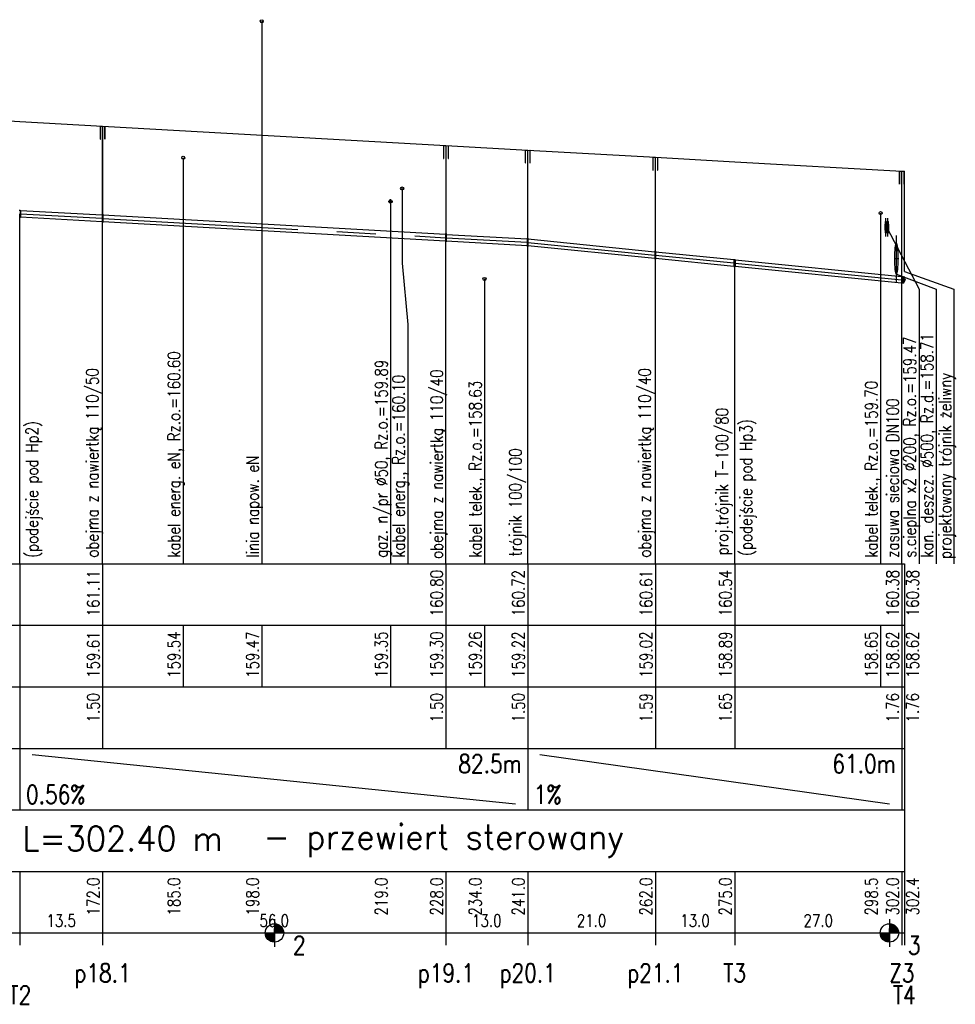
# Model space of a CAD drawing. Extents: x 0 to 7432618, y -40 to 5712028.
# Tile 141 of 165: x 7432163 to 7432315, y 5711554 to 5711714. Entities that reach past the tile are written whole.
import ezdxf
from ezdxf.enums import TextEntityAlignment as Align

# ---------------------------------------------------------------- set-up
doc = ezdxf.new("R2010")
doc.units = 0
doc.header["$MEASUREMENT"] = 0
doc.linetypes.add('CENTER', pattern=[50.8, 31.75, -6.35, 6.35, -6.35])
for name, color, linetype in [('LICZBY', 7, 'Continuous'), ('LINIE_ODN', 7, 'Continuous'), ('LINIE_OPISOWE', 7, 'Continuous'), ('LINIE_TABELI', 7, 'Continuous'), ('ODCINKI', 5, 'Continuous'), ('OPIS_ARM', 7, 'Continuous'), ('OPIS_PZ', 7, 'Continuous'), ('OPIS_UZBR_N', 8, 'Continuous'), ('OPIS_UZBR_P', 7, 'Continuous'), ('OSIE', 7, 'CENTER'), ('rysunek', 7, 'Continuous'), ('TER_ISTN', 8, 'Continuous'), ('UZBR_NADZ', 7, 'Continuous'), ('UZBR_PODZ', 7, 'Continuous'), ('WEZLY', 5, 'Continuous')]:
    doc.layers.add(name, color=color, linetype=linetype)
doc.layers.add('rura PRE', color=7, linetype='Continuous', lineweight=30, true_color=0x000000)
doc.styles.add('STYL13', font='SIMPLEX.SHX', dxfattribs={"width": 0.8})
doc.styles.add('STYL15', font='SIMPLEX.SHX', dxfattribs={"width": 0.8})
doc.styles.add('STYL16', font='SIMPLEX.SHX', dxfattribs={"width": 0.8})
doc.styles.add('STYL19', font='SIMPLEX.SHX', dxfattribs={"width": 0.8})
doc.styles.add('STYL2', font='SIMPLEX.SHX', dxfattribs={"width": 0.8})
doc.styles.add('STYL3', font='SIMPLEX.SHX', dxfattribs={"width": 0.8})
doc.styles.add('STYL4', font='SIMPLEX.SHX', dxfattribs={"width": 0.8})
doc.styles.add('STYL5', font='SIMPLEX.SHX', dxfattribs={"width": 0.8})
doc.styles.add('STYL6', font='SIMPLEX.SHX', dxfattribs={"width": 0.8})
doc.styles.add('STYL7', font='SIMPLEX.SHX', dxfattribs={"width": 0.8})

msp = doc.modelspace()

# ---------------------------------------------------------------- linework, layer by layer
at = {"layer": 'LICZBY'}
for p, q in [((7432203.16, 5711564.76), (7432204.84, 5711567.24)), ((7432203.25, 5711564.7), (7432204.75, 5711567.3)), ((7432203.34, 5711564.65), (7432204.66, 5711567.35)), ((7432203.44, 5711564.61), (7432204.56, 5711567.39)), ((7432203.54, 5711564.57), (7432204.46, 5711567.43)), ((7432203.64, 5711564.54), (7432204.36, 5711567.46)), ((7432203.74, 5711564.52), (7432204.26, 5711567.48)), ((7432203.84, 5711564.51), (7432204.16, 5711567.49)), ((7432203.95, 5711564.5), (7432204.05, 5711567.5)), ((7432204, 5711568.25), (7432204, 5711563.75)), ((7432303.16, 5711564.76), (7432304.84, 5711567.24)), ((7432303.25, 5711564.7), (7432304.75, 5711567.3)), ((7432303.34, 5711564.65), (7432304.66, 5711567.35)), ((7432303.44, 5711564.61), (7432304.56, 5711567.39)), ((7432303.54, 5711564.57), (7432304.46, 5711567.43)), ((7432303.64, 5711564.54), (7432304.36, 5711567.46)), ((7432303.74, 5711564.52), (7432304.26, 5711567.48)), ((7432303.84, 5711564.51), (7432304.16, 5711567.49)), ((7432303.95, 5711564.5), (7432304.05, 5711567.5)), ((7432304, 5711568.25), (7432304, 5711563.75)), ((7432201.75, 5711566), (7432206.25, 5711566)), ((7432202.5, 5711565.89), (7432205.5, 5711566.11)), ((7432202.51, 5711565.79), (7432205.49, 5711566.21)), ((7432202.53, 5711565.69), (7432205.47, 5711566.31)), ((7432202.56, 5711565.59), (7432205.44, 5711566.41)), ((7432202.59, 5711565.49), (7432205.41, 5711566.51)), ((7432202.63, 5711565.39), (7432205.37, 5711566.61)), ((7432202.68, 5711565.3), (7432205.32, 5711566.7)), ((7432202.73, 5711565.21), (7432205.27, 5711566.79)), ((7432202.79, 5711565.12), (7432205.21, 5711566.88)), ((7432202.85, 5711565.04), (7432205.15, 5711566.96)), ((7432202.92, 5711564.96), (7432205.08, 5711567.04)), ((7432203, 5711564.88), (7432205, 5711567.12)), ((7432203.08, 5711564.82), (7432204.92, 5711567.18)), ((7432301.75, 5711566), (7432306.25, 5711566)), ((7432302.5, 5711565.89), (7432305.5, 5711566.11)), ((7432302.51, 5711565.79), (7432305.49, 5711566.21)), ((7432302.53, 5711565.69), (7432305.47, 5711566.31)), ((7432302.56, 5711565.59), (7432305.44, 5711566.41)), ((7432302.59, 5711565.49), (7432305.41, 5711566.51)), ((7432302.63, 5711565.39), (7432305.37, 5711566.61)), ((7432302.68, 5711565.3), (7432305.32, 5711566.7)), ((7432302.73, 5711565.21), (7432305.27, 5711566.79)), ((7432302.79, 5711565.12), (7432305.21, 5711566.88)), ((7432302.85, 5711565.04), (7432305.15, 5711566.96)), ((7432302.92, 5711564.96), (7432305.08, 5711567.04)), ((7432303, 5711564.88), (7432305, 5711567.12)), ((7432303.08, 5711564.82), (7432304.92, 5711567.18))]:
    msp.add_line(p, q, dxfattribs=at)
for centre in [(7432204, 5711566), (7432304, 5711566)]:
    msp.add_circle(centre, 1.5, dxfattribs=at)
at = {"layer": 'LINIE_ODN'}
for points in [[(7432306.42, 5711673.5), (7432306.42, 5711689.8)], [(7432162.59, 5711626), (7432162.59, 5711682.9)], [(7432176.04, 5711626), (7432176.04, 5711682.14)], [(7432231.88, 5711626), (7432231.88, 5711679)], [(7432245.17, 5711626), (7432245.17, 5711678.25)], [(7432265.93, 5711626), (7432265.93, 5711676.17)], [(7432278.83, 5711626), (7432278.83, 5711674.88)], [(7432306.01, 5711626), (7432306.01, 5711672.17)]]:
    msp.add_lwpolyline(points, dxfattribs=at)
at = {"layer": 'LINIE_OPISOWE'}
for p, q in [((7432201.93, 5711714.18), (7432201.93, 5711626)), ((7432189.16, 5711692), (7432189.16, 5711626)), ((7432222.87, 5711684.9), (7432222.87, 5711626)), ((7432302.57, 5711683), (7432302.57, 5711626)), ((7432238.15, 5711672.3), (7432238.15, 5711626))]:
    msp.add_line(p, q, dxfattribs=at)
for points in [[(7432224.76, 5711687), (7432224.76, 5711674.88), (7432225.67, 5711664.88), (7432225.67, 5711626)], [(7432303.57, 5711680.7), (7432303.57, 5711680.64), (7432308.81, 5711670.64), (7432308.81, 5711626)], [(7432305.12, 5711673.1), (7432305.12, 5711673.1), (7432311.61, 5711670.64), (7432311.61, 5711626)], [(7432306.42, 5711673.5), (7432306.42, 5711673.5), (7432314.49, 5711670.64), (7432314.49, 5711626)]]:
    msp.add_lwpolyline(points, dxfattribs=at)
at = {"layer": 'LINIE_TABELI'}
for p, q in [((7432004, 5711626), (7432306.42, 5711626)), ((7432162.59, 5711626), (7432162.59, 5711596)), ((7432176.04, 5711626), (7432176.04, 5711596)), ((7432231.88, 5711626), (7432231.88, 5711596)), ((7432245.17, 5711626), (7432245.17, 5711596)), ((7432265.93, 5711626), (7432265.93, 5711596)), ((7432278.83, 5711626), (7432278.83, 5711596)), ((7432306.01, 5711626), (7432306.01, 5711596)), ((7432306.42, 5711626), (7432306.42, 5711566)), ((7432306.42, 5711626), (7432306.42, 5711596)), ((7432004, 5711616), (7432306.42, 5711616)), ((7432189.16, 5711616), (7432189.16, 5711606)), ((7432201.93, 5711616), (7432201.93, 5711606)), ((7432222.87, 5711616), (7432222.87, 5711606)), ((7432238.15, 5711616), (7432238.15, 5711606)), ((7432302.57, 5711616), (7432302.57, 5711606)), ((7432004, 5711606), (7432306.42, 5711606)), ((7432004, 5711596), (7432306.42, 5711596)), ((7432162.59, 5711596), (7432162.59, 5711586)), ((7432162.59, 5711596), (7432162.59, 5711586)), ((7432245.17, 5711596), (7432245.17, 5711586)), ((7432245.17, 5711596), (7432245.17, 5711586)), ((7432306.01, 5711596), (7432306.01, 5711586)), ((7432164.59, 5711595), (7432243.17, 5711587)), ((7432247.17, 5711595), (7432304.01, 5711587)), ((7432004, 5711586), (7432306.42, 5711586)), ((7432306.42, 5711586), (7432306.42, 5711576)), ((7432004, 5711576), (7432306.42, 5711576)), ((7432162.59, 5711576), (7432162.59, 5711564)), ((7432176.04, 5711576), (7432176.04, 5711564)), ((7432231.88, 5711576), (7432231.88, 5711564)), ((7432245.17, 5711576), (7432245.17, 5711564)), ((7432265.93, 5711576), (7432265.93, 5711564)), ((7432278.83, 5711576), (7432278.83, 5711564)), ((7432306.01, 5711576), (7432306.01, 5711564)), ((7432306.42, 5711576), (7432306.42, 5711564)), ((7432004, 5711566), (7432306.42, 5711566))]:
    msp.add_line(p, q, dxfattribs=at)
at = {"layer": 'ODCINKI'}
for p, q in [((7432162.7, 5711683.44), (7432175.98, 5711682.7)), ((7432162.7, 5711683.44), (7432162.7, 5711682.34)), ((7432175.98, 5711682.7), (7432175.98, 5711681.6)), ((7432176.09, 5711682.69), (7432231.82, 5711679.55)), ((7432176.09, 5711682.69), (7432176.09, 5711681.59)), ((7432175.98, 5711681.6), (7432162.7, 5711682.34)), ((7432231.82, 5711678.45), (7432176.09, 5711681.59)), ((7432231.82, 5711679.55), (7432231.82, 5711678.45)), ((7432231.93, 5711679.54), (7432245.11, 5711678.8)), ((7432231.93, 5711679.54), (7432231.93, 5711678.45)), ((7432245.11, 5711677.7), (7432231.93, 5711678.45)), ((7432245.11, 5711678.8), (7432245.11, 5711677.7)), ((7432245.22, 5711678.79), (7432265.87, 5711676.73)), ((7432245.22, 5711678.79), (7432245.22, 5711677.69)), ((7432265.87, 5711675.63), (7432245.22, 5711677.69)), ((7432265.87, 5711676.73), (7432265.87, 5711675.63)), ((7432265.98, 5711676.72), (7432278.71, 5711675.45)), ((7432265.98, 5711676.72), (7432265.98, 5711675.62)), ((7432278.71, 5711674.34), (7432265.98, 5711675.62)), ((7432278.71, 5711675.45), (7432278.71, 5711674.34)), ((7432278.93, 5711675.42), (7432305.95, 5711672.72)), ((7432278.93, 5711675.42), (7432278.93, 5711674.32)), ((7432305.95, 5711671.62), (7432278.93, 5711674.32)), ((7432305.95, 5711672.72), (7432305.95, 5711671.62)), ((7432306.06, 5711672.71), (7432306.31, 5711672.71)), ((7432306.06, 5711672.71), (7432306.06, 5711671.62)), ((7432306.31, 5711671.62), (7432306.06, 5711671.62)), ((7432306.31, 5711672.71), (7432306.31, 5711671.62))]:
    msp.add_line(p, q, dxfattribs=at)
at = {"layer": 'OSIE'}
for p, q in [((7432222.5, 5711684.9), (7432223.25, 5711684.9)), ((7432222.87, 5711684.53), (7432222.87, 5711685.28)), ((7432162.7, 5711682.89), (7432175.98, 5711682.15)), ((7432175.98, 5711682.15), (7432176.09, 5711682.14)), ((7432176.09, 5711682.14), (7432231.82, 5711679)), ((7432303.41, 5711679.2), (7432303.41, 5711682.2)), ((7432303.73, 5711679.2), (7432303.73, 5711682.2)), ((7432303.26, 5711680.7), (7432303.56, 5711680.7)), ((7432303.58, 5711680.7), (7432303.88, 5711680.7)), ((7432305.12, 5711671.85), (7432305.12, 5711679.35)), ((7432231.82, 5711679), (7432231.93, 5711679)), ((7432231.93, 5711679), (7432245.11, 5711678.25)), ((7432245.11, 5711678.25), (7432245.22, 5711678.24)), ((7432245.22, 5711678.24), (7432265.87, 5711676.18)), ((7432265.87, 5711676.18), (7432265.98, 5711676.17)), ((7432265.98, 5711676.17), (7432278.71, 5711674.89)), ((7432278.93, 5711674.87), (7432305.95, 5711672.17)), ((7432304.75, 5711675.6), (7432305.5, 5711675.6)), ((7432306.06, 5711672.17), (7432306.31, 5711672.17))]:
    msp.add_line(p, q, dxfattribs=at)
at = {"layer": 'TER_ISTN'}
msp.add_lwpolyline([(7432004, 5711703.6), (7432007.36, 5711703.08), (7432020.3, 5711701.09), (7432033.91, 5711699), (7432034.42, 5711699.03), (7432042.98, 5711699.45), (7432050.21, 5711699.81), (7432057, 5711700.15), (7432068.76, 5711700.73), (7432074.68, 5711701.03), (7432084.15, 5711701.5), (7432090.87, 5711701.29), (7432121.69, 5711700.32), (7432125.42, 5711700.2), (7432139.91, 5711699.3), (7432153.66, 5711698.45), (7432162.59, 5711697.9), (7432176.04, 5711697.14), (7432231.88, 5711694), (7432245.17, 5711693.25), (7432265.93, 5711692.08), (7432278.83, 5711691.35), (7432306.01, 5711689.82), (7432306.42, 5711689.8)], dxfattribs=at)
at = {"layer": 'UZBR_NADZ'}
msp.add_circle((7432201.93, 5711714.18), 0.25, dxfattribs=at)
at = {"layer": 'UZBR_PODZ'}
for centre in [(7432189.16, 5711692), (7432224.76, 5711687), (7432222.87, 5711684.9), (7432302.57, 5711683), (7432238.15, 5711672.3)]:
    msp.add_circle(centre, 0.25, dxfattribs=at)
for centre, major_axis in [((7432303.41, 5711680.7), (0, -1)), ((7432303.73, 5711680.7), (0, -1)), ((7432305.12, 5711675.6), (0, -2.5))]:
    msp.add_ellipse(centre, major_axis=major_axis, ratio=0.1, dxfattribs=at)
at = {"layer": 'WEZLY'}
for p, q in [((7432162.7, 5711682.34), (7432162.7, 5711683.44)), ((7432175.98, 5711682.81), (7432176.09, 5711682.8)), ((7432175.98, 5711682.81), (7432175.98, 5711681.49)), ((7432176.09, 5711682.8), (7432176.09, 5711681.48)), ((7432176.09, 5711681.48), (7432175.98, 5711681.49)), ((7432231.82, 5711679.66), (7432231.93, 5711679.66)), ((7432231.82, 5711679.66), (7432231.82, 5711678.34)), ((7432231.93, 5711679.66), (7432231.93, 5711678.33)), ((7432231.93, 5711678.33), (7432231.82, 5711678.34)), ((7432245.11, 5711678.91), (7432245.22, 5711678.9)), ((7432245.11, 5711678.91), (7432245.11, 5711677.59)), ((7432245.22, 5711678.9), (7432245.22, 5711677.58)), ((7432245.22, 5711677.58), (7432245.11, 5711677.59)), ((7432265.87, 5711676.84), (7432265.98, 5711676.83)), ((7432265.87, 5711676.84), (7432265.87, 5711675.52)), ((7432265.98, 5711676.83), (7432265.98, 5711675.51)), ((7432265.98, 5711675.51), (7432265.87, 5711675.52)), ((7432278.71, 5711675.45), (7432278.71, 5711674.34)), ((7432278.93, 5711674.32), (7432278.93, 5711675.42)), ((7432305.95, 5711672.72), (7432305.95, 5711671.62)), ((7432306.06, 5711671.62), (7432306.06, 5711672.71)), ((7432306.31, 5711672.71), (7432306.31, 5711671.62)), ((7432306.53, 5711672.17), (7432306.53, 5711672.17))]:
    msp.add_line(p, q, dxfattribs=at)
at = {"layer": 'WEZLY', "const_width": 0.1}
for points in [[(7432175.64, 5711697.04), (7432176.43, 5711697.04)], [(7432231.48, 5711693.9), (7432232.27, 5711693.9)], [(7432244.77, 5711693.15), (7432245.56, 5711693.15)], [(7432265.54, 5711691.98), (7432266.32, 5711691.98)], [(7432305.62, 5711689.72), (7432306.4, 5711689.72)]]:
    msp.add_lwpolyline(points, dxfattribs=at)
at = {"layer": 'WEZLY'}
for points in [[(7432175.64, 5711695.04), (7432175.68, 5711695.04), (7432175.68, 5711697.04), (7432175.64, 5711697.04)], [(7432176, 5711682.14), (7432176.07, 5711682.14), (7432176.07, 5711697.04), (7432176, 5711697.04)], [(7432176.39, 5711695.04), (7432176.43, 5711695.04), (7432176.43, 5711697.04), (7432176.39, 5711697.04)], [(7432231.48, 5711691.9), (7432231.52, 5711691.9), (7432231.52, 5711693.9), (7432231.48, 5711693.9)], [(7432231.84, 5711679), (7432231.91, 5711679), (7432231.91, 5711693.9), (7432231.84, 5711693.9)], [(7432232.23, 5711691.9), (7432232.27, 5711691.9), (7432232.27, 5711693.9), (7432232.23, 5711693.9)], [(7432244.77, 5711691.15), (7432244.81, 5711691.15), (7432244.81, 5711693.15), (7432244.77, 5711693.15)], [(7432245.13, 5711678.25), (7432245.2, 5711678.25), (7432245.2, 5711693.15), (7432245.13, 5711693.15)], [(7432245.52, 5711691.15), (7432245.56, 5711691.15), (7432245.56, 5711693.15), (7432245.52, 5711693.15)], [(7432265.54, 5711689.98), (7432265.57, 5711689.98), (7432265.57, 5711691.98), (7432265.54, 5711691.98)], [(7432265.89, 5711676.17), (7432265.96, 5711676.17), (7432265.96, 5711691.98), (7432265.89, 5711691.98)], [(7432266.29, 5711689.98), (7432266.32, 5711689.98), (7432266.32, 5711691.98), (7432266.29, 5711691.98)], [(7432305.62, 5711687.72), (7432305.65, 5711687.72), (7432305.65, 5711689.72), (7432305.62, 5711689.72)], [(7432305.97, 5711672.17), (7432306.04, 5711672.17), (7432306.04, 5711689.72), (7432305.97, 5711689.72)], [(7432306.37, 5711687.72), (7432306.4, 5711687.72), (7432306.4, 5711689.72), (7432306.37, 5711689.72)]]:
    msp.add_lwpolyline(points, close=True, dxfattribs=at)
for points in [[(7432162.48, 5711683.46), (7432162.59, 5711683.45), (7432162.7, 5711683.44)], [(7432162.48, 5711682.36), (7432162.59, 5711682.35), (7432162.7, 5711682.34)], [(7432278.71, 5711675.45), (7432278.83, 5711675.43), (7432278.93, 5711675.42)], [(7432278.71, 5711674.34), (7432278.83, 5711674.33), (7432278.93, 5711674.32)], [(7432305.95, 5711672.72), (7432306.01, 5711672.71), (7432306.06, 5711672.71)], [(7432305.95, 5711671.62), (7432306.01, 5711671.62), (7432306.06, 5711671.62)], [(7432306.31, 5711672.71), (7432306.42, 5711672.44), (7432306.53, 5711672.17)], [(7432306.31, 5711671.62), (7432306.42, 5711671.89), (7432306.53, 5711672.17)]]:
    msp.add_lwpolyline(points, dxfattribs=at)

# ---------------------------------------------------------------- texts
at = {"layer": 'LICZBY', "width": 0.8}
for s, style, p in [('161.11', 'STYL2', (7432175.54, 5711625)), ('160.80', 'STYL2', (7432231.38, 5711625)), ('160.72', 'STYL2', (7432244.67, 5711625)), ('160.61', 'STYL2', (7432265.43, 5711625)), ('160.54', 'STYL2', (7432278.33, 5711625)), ('160.38', 'STYL2', (7432305.51, 5711625)), ('160.38', 'STYL2', (7432308.76, 5711625)), ('159.61', 'STYL2', (7432175.54, 5711615)), ('159.54', 'STYL3', (7432188.66, 5711615)), ('159.47', 'STYL3', (7432201.43, 5711615)), ('159.35', 'STYL3', (7432222.37, 5711615)), ('159.30', 'STYL2', (7432231.38, 5711615)), ('159.26', 'STYL3', (7432237.65, 5711615)), ('159.22', 'STYL2', (7432244.67, 5711615)), ('159.02', 'STYL2', (7432265.43, 5711615)), ('158.89', 'STYL2', (7432278.33, 5711615)), ('158.65', 'STYL3', (7432302.07, 5711615)), ('158.62', 'STYL2', (7432305.51, 5711615)), ('158.62', 'STYL2', (7432308.76, 5711615)), ('1.50', 'STYL2', (7432175.54, 5711605)), ('1.50', 'STYL2', (7432231.38, 5711605)), ('1.50', 'STYL2', (7432244.67, 5711605)), ('1.59', 'STYL2', (7432265.43, 5711605)), ('1.65', 'STYL2', (7432278.33, 5711605)), ('1.76', 'STYL2', (7432305.51, 5711605)), ('1.76', 'STYL2', (7432308.76, 5711605)), ('172.0', 'STYL2', (7432175.54, 5711575)), ('185.0', 'STYL3', (7432188.66, 5711575)), ('198.0', 'STYL3', (7432201.43, 5711575)), ('219.0', 'STYL3', (7432222.37, 5711575)), ('228.0', 'STYL2', (7432231.38, 5711575)), ('234.0', 'STYL3', (7432237.65, 5711575)), ('241.0', 'STYL2', (7432244.67, 5711575)), ('262.0', 'STYL2', (7432265.43, 5711575)), ('275.0', 'STYL2', (7432278.33, 5711575)), ('298.5', 'STYL3', (7432302.07, 5711575)), ('302.0', 'STYL2', (7432305.51, 5711575)), ('302.4', 'STYL2', (7432308.76, 5711575))]:
    msp.add_text(s, height=2, rotation=90, dxfattribs=dict(at, style=style)).set_placement(p, align=Align.RIGHT)
at = {"layer": 'LICZBY', "style": 'STYL4', "width": 0.8}
for s, p in [('82.5m', (7432244.17, 5711592)), ('61.0m', (7432305.01, 5711592))]:
    msp.add_text(s, height=3, dxfattribs=at).set_placement(p, align=Align.RIGHT)
at = {"layer": 'LICZBY', "width": 0.8}
for s, style, p in [('0.56%', 'STYL4', (7432163.59, 5711587)), ('1%', 'STYL4', (7432246.17, 5711587)), ('2', 'STYL7', (7432207, 5711562.5)), ('3', 'STYL7', (7432307, 5711562.5))]:
    msp.add_text(s, height=3, dxfattribs=dict(at, style=style)).set_placement(p)
for s, height, style, p in [('13.5', 2, 'STYL6', (7432169.31, 5711567)), ('56.0', 2, 'STYL6', (7432203.96, 5711567)), ('13.0', 2, 'STYL6', (7432238.52, 5711567)), ('21.0', 2, 'STYL6', (7432255.55, 5711567)), ('13.0', 2, 'STYL6', (7432272.38, 5711567)), ('27.0', 2, 'STYL6', (7432292.42, 5711567)), ('p18.1', 3, 'STYL13', (7432176.04, 5711558)), ('p19.1', 3, 'STYL13', (7432231.88, 5711558)), ('p20.1', 3, 'STYL13', (7432245.17, 5711558)), ('p21.1', 3, 'STYL13', (7432265.93, 5711558)), ('T3', 3, 'STYL13', (7432278.83, 5711558)), ('Z3', 3, 'STYL13', (7432306.01, 5711558)), ('T2', 3, 'STYL13', (7432162.59, 5711554.4)), ('T4', 3, 'STYL13', (7432306.42, 5711554.4))]:
    msp.add_text(s, height=height, dxfattribs=dict(at, style=style)).set_placement(p, align=Align.CENTER)
at = {"layer": 'OPIS_ARM', "style": 'STYL16', "width": 0.8}
for s, p in [('(podejście pod Hp2)', (7432165.58, 5711627)), ('proj.trójnik T-100/80', (7432277.78, 5711627.4)), ('(podejście pod Hp3)', (7432281.68, 5711627.3))]:
    msp.add_text(s, height=2, rotation=90, dxfattribs=at).set_placement(p)
at = {"layer": 'OPIS_PZ', "style": 'STYL15', "width": 0.8}
for s, p in [('projektowany trójnik żeliwny', (7432314.05, 5711626.8)), ('obejma z nawiertką 110/50', (7432175.38, 5711627)), ('obejma z nawiertką 110/40', (7432265.18, 5711627)), ('obejma z nawiertką 110/40', (7432231.38, 5711626.8)), ('zasuwa sieciowa DN100', (7432305.51, 5711627)), ('trójnik 100/100', (7432244.18, 5711627.2))]:
    msp.add_text(s, height=2, rotation=90, dxfattribs=at).set_placement(p)
at = {"layer": 'OPIS_UZBR_N', "style": 'STYL19', "width": 0.8}
msp.add_text('linia napow. eN', height=2, rotation=90, dxfattribs=at).set_placement((7432201.43, 5711627))
at = {"layer": 'OPIS_UZBR_P', "style": 'STYL19', "width": 0.8}
for s, p in [('s.cieplna x2 %%C200, Rz.o.=159.47', (7432308.31, 5711627)), ('kan. deszcz. %%C500, Rz.d.=158.71', (7432311.11, 5711627)), ('kabel energ. eN, Rz.o.=160.60', (7432188.66, 5711627)), ('gaz. n/pr %%C50, Rz.o.=159.89', (7432222.37, 5711627)), ('kabel energ., Rz.o.=160.10', (7432225.17, 5711627)), ('kabel telek., Rz.o.=158.63', (7432237.65, 5711627)), ('kabel telek., Rz.o.=159.70', (7432302.07, 5711627))]:
    msp.add_text(s, height=2, rotation=90, dxfattribs=at).set_placement(p)
at = {"layer": 'rura PRE', "style": 'STYL5', "width": 0.854583}
msp.add_text('- przewiert sterowany', height=4, dxfattribs=at).set_placement((7432202.2, 5711579.63), (7432260.8, 5711579.63), align=Align.FIT)
at = {"layer": 'rysunek', "style": 'STYL5', "width": 0.868548}
msp.add_text('wodociąg PE100RC SDR17 Dn110x6,6mm L=302.40 m', height=4, dxfattribs=at).set_placement((7432052, 5711579.33), (7432195.6, 5711579.33), align=Align.FIT)

doc.saveas('drawing.dxf')
